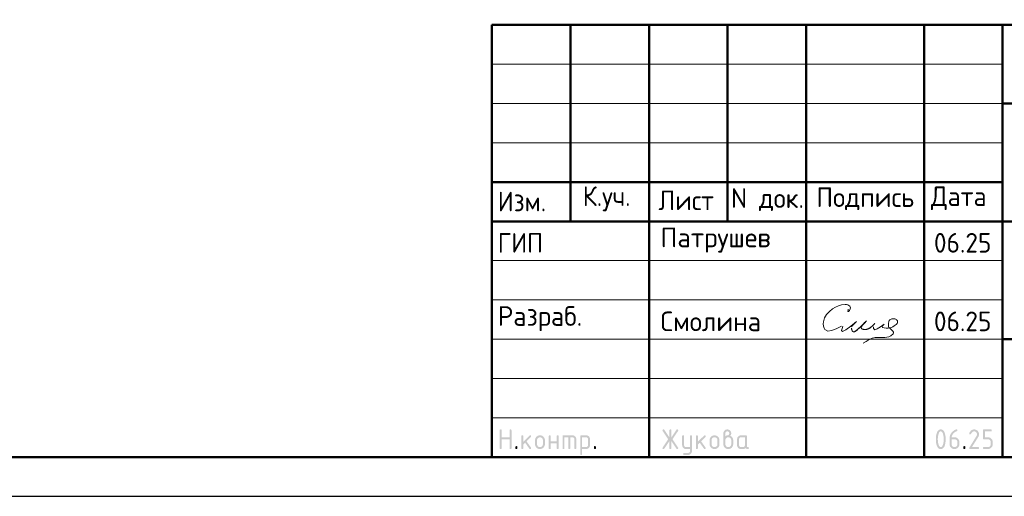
# Model space of a CAD drawing. Header units: millimetres. Extents: x 0 to 50400, y -244 to 35640.
# Tile 7 of 14: x 20387 to 35426, y 0 to 7280. Entities that reach past the tile are written whole.
import ezdxf

# ---------------------------------------------------------------- set-up
doc = ezdxf.new("R2010")
doc.units = ezdxf.units.MM
doc.layers.add('Standard', color=7, linetype='Continuous', lineweight=25)
doc.styles.add('ISOCPEUR', font='txt')

msp = doc.modelspace()

# ---------------------------------------------------------------- hatches: boundary and pattern name
at = {"layer": 'Standard', "linetype": 'Continuous', "lineweight": 25, "transparency": 33554687}
for points in [[(27719, 737), (27719, 1007), (27719, 1008), (27719, 1010), (27719, 1012), (27720, 1013), (27720, 1015), (27721, 1016), (27722, 1017), (27723, 1018), (27724, 1019), (27725, 1019), (27726, 1020), (27727, 1021), (27729, 1021), (27730, 1021), (27732, 1022), (27734, 1022), (27736, 1022), (27737, 1021), (27739, 1021), (27741, 1021), (27742, 1020), (27743, 1019), (27744, 1019), (27745, 1018), (27746, 1017), (27747, 1016), (27748, 1015), (27748, 1013), (27748, 1012), (27749, 1010), (27749, 1008), (27749, 1007), (27749, 902), (27869, 902), (27869, 1007), (27869, 1008), (27869, 1010), (27869, 1012), (27870, 1013), (27870, 1015), (27871, 1016), (27871, 1017), (27872, 1018), (27873, 1019), (27874, 1019), (27876, 1020), (27877, 1021), (27878, 1021), (27880, 1021), (27882, 1022), (27884, 1022), (27886, 1022), (27887, 1021), (27889, 1021), (27890, 1021), (27892, 1020), (27893, 1019), (27894, 1019), (27895, 1018), (27896, 1017), (27897, 1016), (27897, 1015), (27898, 1013), (27898, 1012), (27898, 1010), (27899, 1008), (27899, 1007), (27899, 737), (27899, 735), (27898, 733), (27898, 731), (27898, 730), (27897, 729), (27897, 727), (27896, 726), (27895, 725), (27894, 724), (27893, 724), (27892, 723), (27890, 722), (27889, 722), (27887, 722), (27886, 722), (27884, 722), (27882, 722), (27880, 722), (27878, 722), (27877, 722), (27876, 723), (27874, 724), (27873, 724), (27872, 725), (27871, 726), (27871, 727), (27870, 729), (27870, 730), (27869, 731), (27869, 733), (27869, 735), (27869, 737), (27869, 872), (27749, 872), (27749, 737), (27749, 735), (27749, 733), (27748, 731), (27748, 730), (27748, 729), (27747, 727), (27746, 726), (27745, 725), (27744, 724), (27743, 724), (27742, 723), (27741, 722), (27739, 722), (27737, 722), (27736, 722), (27734, 722), (27732, 722), (27730, 722), (27729, 722), (27727, 722), (27726, 723), (27725, 724), (27724, 724), (27723, 725), (27722, 726), (27721, 727), (27720, 729), (27720, 730), (27719, 731), (27719, 733), (27719, 735)], [(28079, 833), (28173, 927), (28174, 928), (28175, 929), (28177, 930), (28178, 930), (28179, 931), (28181, 931), (28182, 931), (28184, 931), (28186, 931), (28187, 931), (28189, 931), (28190, 930), (28192, 930), (28193, 929), (28194, 929), (28195, 928), (28196, 927), (28197, 926), (28197, 924), (28198, 923), (28198, 922), (28198, 920), (28199, 918), (28199, 916), (28199, 915), (28198, 914), (28198, 912), (28198, 911), (28197, 910), (28196, 908), (28195, 907), (28194, 906), (28128, 840), (28196, 745), (28197, 743), (28198, 741), (28199, 739), (28199, 736), (28199, 734), (28198, 733), (28198, 731), (28198, 730), (28197, 728), (28197, 727), (28196, 726), (28195, 725), (28194, 724), (28193, 724), (28192, 723), (28190, 722), (28189, 722), (28187, 722), (28186, 722), (28184, 722), (28182, 722), (28180, 722), (28178, 722), (28177, 723), (28175, 724), (28174, 725), (28172, 726), (28171, 728), (28107, 819), (28079, 791), (28079, 737), (28079, 735), (28078, 733), (28078, 731), (28078, 730), (28077, 729), (28077, 727), (28076, 726), (28075, 725), (28074, 724), (28073, 724), (28072, 723), (28070, 722), (28069, 722), (28067, 722), (28066, 722), (28064, 722), (28062, 722), (28060, 722), (28059, 722), (28057, 722), (28056, 723), (28055, 724), (28053, 724), (28052, 725), (28051, 726), (28051, 727), (28050, 729), (28050, 730), (28049, 731), (28049, 733), (28049, 735), (28049, 737), (28049, 916), (28049, 918), (28049, 920), (28049, 922), (28050, 923), (28050, 924), (28051, 926), (28051, 927), (28052, 928), (28053, 929), (28055, 929), (28056, 930), (28057, 930), (28059, 931), (28060, 931), (28062, 931), (28064, 931), (28066, 931), (28067, 931), (28069, 931), (28070, 930), (28072, 930), (28073, 929), (28074, 929), (28075, 928), (28076, 927), (28077, 926), (28077, 924), (28078, 923), (28078, 922), (28078, 920), (28079, 918), (28079, 916)], [(28498, 811), (28498, 737), (28498, 735), (28498, 733), (28498, 731), (28497, 730), (28497, 729), (28496, 727), (28496, 726), (28495, 725), (28494, 724), (28493, 724), (28491, 723), (28490, 722), (28489, 722), (28487, 722), (28485, 722), (28483, 722), (28481, 722), (28480, 722), (28478, 722), (28477, 722), (28475, 723), (28474, 724), (28473, 724), (28472, 725), (28471, 726), (28470, 727), (28470, 729), (28469, 730), (28469, 731), (28469, 733), (28468, 735), (28468, 737), (28468, 916), (28468, 918), (28469, 920), (28469, 922), (28469, 923), (28470, 924), (28470, 926), (28471, 927), (28472, 928), (28473, 929), (28474, 929), (28475, 930), (28477, 930), (28478, 931), (28480, 931), (28481, 931), (28483, 931), (28485, 931), (28487, 931), (28489, 931), (28490, 930), (28491, 930), (28493, 929), (28494, 929), (28495, 928), (28496, 927), (28496, 926), (28497, 924), (28497, 923), (28498, 922), (28498, 920), (28498, 918), (28498, 916), (28498, 841), (28588, 841), (28588, 916), (28588, 918), (28588, 920), (28588, 922), (28589, 923), (28589, 924), (28590, 926), (28591, 927), (28592, 928), (28593, 929), (28594, 929), (28595, 930), (28596, 930), (28598, 931), (28600, 931), (28601, 931), (28603, 931), (28605, 931), (28607, 931), (28608, 931), (28610, 930), (28611, 930), (28612, 929), (28613, 929), (28614, 928), (28615, 927), (28616, 926), (28617, 924), (28617, 923), (28618, 922), (28618, 920), (28618, 918), (28618, 916), (28618, 737), (28618, 735), (28618, 733), (28618, 731), (28617, 730), (28617, 729), (28616, 727), (28615, 726), (28614, 725), (28613, 724), (28612, 724), (28611, 723), (28610, 722), (28608, 722), (28607, 722), (28605, 722), (28603, 722), (28601, 722), (28600, 722), (28598, 722), (28596, 722), (28595, 723), (28594, 724), (28593, 724), (28592, 725), (28591, 726), (28590, 727), (28589, 729), (28589, 730), (28588, 731), (28588, 733), (28588, 735), (28588, 737), (28588, 811)], [(28693, 931), (28828, 931), (28831, 931), (28834, 931), (28837, 931), (28840, 930), (28843, 930), (28846, 929), (28849, 928), (28851, 927), (28854, 926), (28856, 925), (28859, 923), (28861, 922), (28864, 920), (28866, 918), (28868, 916), (28871, 914), (28873, 912), (28875, 909), (28877, 907), (28878, 905), (28880, 902), (28881, 900), (28883, 897), (28884, 895), (28885, 892), (28886, 889), (28886, 886), (28887, 883), (28887, 881), (28888, 878), (28888, 875), (28888, 871), (28888, 737), (28888, 735), (28888, 733), (28888, 731), (28887, 730), (28887, 729), (28886, 727), (28885, 726), (28884, 725), (28883, 724), (28882, 724), (28881, 723), (28880, 722), (28878, 722), (28877, 722), (28875, 722), (28873, 722), (28871, 722), (28869, 722), (28868, 722), (28866, 722), (28865, 723), (28864, 724), (28863, 724), (28862, 725), (28861, 726), (28860, 727), (28859, 729), (28859, 730), (28858, 731), (28858, 733), (28858, 735), (28858, 737), (28858, 871), (28858, 875), (28857, 877), (28857, 880), (28856, 883), (28855, 886), (28853, 888), (28851, 891), (28849, 893), (28847, 895), (28845, 896), (28842, 898), (28840, 899), (28837, 900), (28834, 901), (28831, 901), (28828, 901), (28798, 901), (28798, 737), (28798, 735), (28798, 733), (28798, 731), (28797, 730), (28797, 729), (28796, 727), (28795, 726), (28794, 725), (28793, 724), (28792, 724), (28791, 723), (28790, 722), (28788, 722), (28787, 722), (28785, 722), (28783, 722), (28781, 722), (28780, 722), (28778, 722), (28777, 722), (28775, 723), (28774, 724), (28773, 724), (28772, 725), (28771, 726), (28770, 727), (28769, 729), (28769, 730), (28769, 731), (28768, 733), (28768, 735), (28768, 737), (28768, 901), (28708, 901), (28708, 737), (28708, 735), (28708, 733), (28708, 731), (28707, 730), (28707, 729), (28706, 727), (28705, 726), (28704, 725), (28704, 724), (28702, 724), (28701, 723), (28700, 722), (28698, 722), (28697, 722), (28695, 722), (28693, 722), (28691, 722), (28690, 722), (28688, 722), (28687, 722), (28685, 723), (28684, 724), (28683, 724), (28682, 725), (28681, 726), (28680, 727), (28680, 729), (28679, 730), (28679, 731), (28678, 733), (28678, 735), (28678, 737), (28678, 916), (28678, 918), (28678, 920), (28679, 922), (28679, 923), (28680, 924), (28680, 926), (28681, 927), (28682, 928), (28683, 929), (28684, 929), (28685, 930), (28687, 930), (28688, 931), (28690, 931), (28691, 931)], [(30310, 844), (30233, 728), (30232, 726), (30230, 725), (30229, 724), (30227, 723), (30226, 722), (30224, 722), (30222, 722), (30220, 722), (30218, 722), (30217, 722), (30215, 722), (30214, 723), (30212, 723), (30211, 724), (30210, 724), (30209, 725), (30208, 726), (30207, 728), (30207, 729), (30206, 730), (30206, 732), (30206, 734), (30205, 735), (30205, 737), (30205, 739), (30206, 741), (30207, 743), (30208, 745), (30292, 871), (30208, 998), (30207, 1000), (30206, 1002), (30205, 1004), (30205, 1006), (30205, 1008), (30206, 1010), (30206, 1011), (30206, 1013), (30207, 1014), (30207, 1015), (30208, 1017), (30209, 1018), (30210, 1019), (30211, 1019), (30212, 1020), (30214, 1021), (30215, 1021), (30217, 1021), (30218, 1022), (30220, 1022), (30222, 1022), (30224, 1021), (30226, 1021), (30227, 1020), (30229, 1019), (30230, 1018), (30232, 1016), (30233, 1015), (30310, 899), (30310, 1007), (30310, 1008), (30310, 1010), (30311, 1012), (30311, 1013), (30312, 1015), (30312, 1016), (30313, 1017), (30314, 1018), (30315, 1019), (30316, 1019), (30317, 1020), (30319, 1021), (30320, 1021), (30322, 1021), (30323, 1022), (30325, 1022), (30327, 1022), (30329, 1021), (30330, 1021), (30332, 1021), (30333, 1020), (30334, 1019), (30336, 1019), (30337, 1018), (30337, 1017), (30338, 1016), (30339, 1015), (30339, 1013), (30340, 1012), (30340, 1010), (30340, 1008), (30340, 1007), (30340, 899), (30418, 1015), (30419, 1016), (30420, 1018), (30422, 1019), (30423, 1020), (30425, 1021), (30427, 1021), (30428, 1022), (30430, 1022), (30432, 1022), (30433, 1021), (30435, 1021), (30436, 1020), (30437, 1020), (30439, 1019), (30440, 1018), (30441, 1017), (30442, 1016), (30443, 1015), (30444, 1013), (30444, 1012), (30445, 1011), (30445, 1009), (30445, 1008), (30445, 1006), (30445, 1004), (30445, 1002), (30444, 1000), (30443, 998), (30358, 871), (30443, 745), (30444, 743), (30445, 741), (30445, 739), (30445, 737), (30445, 735), (30445, 734), (30445, 732), (30444, 731), (30444, 730), (30443, 728), (30442, 727), (30441, 726), (30440, 725), (30439, 724), (30438, 723), (30436, 723), (30435, 722), (30434, 722), (30432, 722), (30431, 722), (30429, 722), (30427, 722), (30425, 722), (30423, 723), (30422, 724), (30420, 725), (30419, 726), (30418, 728), (30340, 844), (30340, 737), (30340, 735), (30340, 733), (30340, 731), (30339, 730), (30339, 729), (30338, 727), (30337, 726), (30337, 725), (30336, 724), (30334, 724), (30333, 723), (30332, 722), (30330, 722), (30329, 722), (30327, 722), (30325, 722), (30323, 722), (30322, 722), (30320, 722), (30319, 722), (30317, 723), (30316, 724), (30315, 724), (30314, 725), (30313, 726), (30312, 727), (30312, 729), (30311, 730), (30311, 731), (30310, 733), (30310, 735), (30310, 737)], [(30625, 691), (30625, 722), (30565, 722), (30562, 722), (30559, 722), (30556, 722), (30553, 723), (30550, 723), (30547, 724), (30545, 725), (30542, 726), (30539, 727), (30537, 728), (30534, 730), (30532, 731), (30529, 733), (30527, 735), (30525, 737), (30523, 739), (30521, 741), (30519, 744), (30517, 746), (30515, 748), (30513, 751), (30512, 753), (30511, 756), (30510, 758), (30509, 761), (30508, 764), (30507, 767), (30506, 769), (30506, 772), (30506, 775), (30505, 778), (30505, 781), (30505, 916), (30505, 918), (30506, 920), (30506, 922), (30506, 923), (30507, 924), (30507, 926), (30508, 927), (30509, 928), (30510, 929), (30511, 929), (30512, 930), (30514, 930), (30515, 931), (30517, 931), (30518, 931), (30520, 931), (30522, 931), (30524, 931), (30526, 931), (30527, 930), (30528, 930), (30530, 929), (30531, 929), (30532, 928), (30533, 927), (30533, 926), (30534, 924), (30534, 923), (30535, 922), (30535, 920), (30535, 918), (30535, 916), (30535, 782), (30535, 779), (30536, 776), (30536, 773), (30538, 770), (30539, 768), (30540, 765), (30542, 763), (30544, 760), (30546, 758), (30549, 757), (30551, 755), (30554, 754), (30557, 753), (30559, 752), (30562, 752), (30565, 752), (30625, 752), (30625, 916), (30625, 918), (30625, 920), (30625, 922), (30626, 923), (30626, 924), (30627, 926), (30628, 927), (30629, 928), (30630, 929), (30631, 929), (30632, 930), (30633, 930), (30635, 931), (30636, 931), (30638, 931), (30640, 931), (30642, 931), (30644, 931), (30645, 931), (30647, 930), (30648, 930), (30649, 929), (30650, 929), (30651, 928), (30652, 927), (30653, 926), (30654, 924), (30654, 923), (30655, 922), (30655, 920), (30655, 918), (30655, 916), (30655, 692), (30655, 688), (30655, 685), (30655, 682), (30654, 680), (30653, 677), (30653, 674), (30652, 671), (30651, 669), (30650, 666), (30648, 663), (30647, 661), (30645, 658), (30644, 656), (30642, 654), (30640, 651), (30638, 649), (30636, 647), (30634, 645), (30631, 643), (30629, 641), (30627, 640), (30624, 638), (30621, 637), (30619, 636), (30616, 635), (30613, 634), (30611, 633), (30608, 633), (30605, 632), (30602, 632), (30599, 632), (30596, 632), (30535, 632), (30534, 632), (30532, 632), (30530, 632), (30529, 633), (30527, 633), (30526, 634), (30525, 634), (30524, 635), (30523, 636), (30522, 638), (30522, 639), (30521, 640), (30521, 642), (30521, 643), (30520, 645), (30520, 647), (30520, 648), (30521, 650), (30521, 651), (30522, 652), (30522, 654), (30523, 655), (30524, 656), (30525, 657), (30526, 658), (30527, 659), (30529, 660), (30530, 661), (30531, 661), (30533, 661), (30534, 662), (30535, 662), (30595, 662), (30598, 662), (30601, 662), (30604, 663), (30607, 664), (30609, 665), (30612, 666), (30614, 668), (30616, 670), (30619, 672), (30620, 675), (30622, 677), (30623, 680), (30624, 682), (30624, 685), (30625, 688)], [(30745, 833), (30840, 927), (30841, 928), (30842, 929), (30843, 930), (30844, 930), (30846, 931), (30847, 931), (30849, 931), (30850, 931), (30852, 931), (30854, 931), (30855, 931), (30857, 930), (30858, 930), (30859, 929), (30860, 929), (30861, 928), (30862, 927), (30863, 926), (30864, 924), (30864, 923), (30865, 922), (30865, 920), (30865, 918), (30865, 916), (30865, 915), (30865, 914), (30865, 912), (30864, 911), (30863, 910), (30863, 908), (30862, 907), (30861, 906), (30795, 840), (30862, 745), (30864, 743), (30864, 741), (30865, 739), (30865, 736), (30865, 734), (30865, 733), (30865, 731), (30864, 730), (30864, 728), (30863, 727), (30862, 726), (30861, 725), (30860, 724), (30859, 724), (30858, 723), (30857, 722), (30855, 722), (30854, 722), (30852, 722), (30850, 722), (30848, 722), (30846, 722), (30845, 722), (30843, 723), (30842, 724), (30840, 725), (30839, 726), (30838, 728), (30773, 819), (30745, 791), (30745, 737), (30745, 735), (30745, 733), (30745, 731), (30744, 730), (30744, 729), (30743, 727), (30742, 726), (30741, 725), (30741, 724), (30739, 724), (30738, 723), (30737, 722), (30735, 722), (30734, 722), (30732, 722), (30730, 722), (30728, 722), (30727, 722), (30725, 722), (30724, 722), (30722, 723), (30721, 724), (30720, 724), (30719, 725), (30718, 726), (30717, 727), (30717, 729), (30716, 730), (30716, 731), (30715, 733), (30715, 735), (30715, 737), (30715, 916), (30715, 918), (30715, 920), (30716, 922), (30716, 923), (30717, 924), (30717, 926), (30718, 927), (30719, 928), (30720, 929), (30721, 929), (30722, 930), (30724, 930), (30725, 931), (30727, 931), (30728, 931), (30730, 931), (30732, 931), (30734, 931), (30735, 931), (30737, 930), (30738, 930), (30739, 929), (30741, 929), (30741, 928), (30742, 927), (30743, 926), (30744, 924), (30744, 923), (30745, 922), (30745, 920), (30745, 918), (30745, 916)], [(34965, 1022), (34968, 1022), (34972, 1021), (34976, 1021), (34980, 1020), (34983, 1019), (34987, 1018), (34990, 1017), (34993, 1016), (34997, 1015), (35000, 1013), (35003, 1011), (35006, 1009), (35009, 1007), (35012, 1005), (35015, 1002), (35018, 1000), (35020, 997), (35023, 994), (35025, 991), (35027, 988), (35029, 985), (35031, 982), (35033, 979), (35034, 975), (35035, 972), (35036, 969), (35038, 965), (35038, 962), (35039, 958), (35039, 954), (35040, 950), (35040, 947), (35040, 941), (35039, 936), (35038, 930), (35036, 925), (35034, 920), (35032, 914), (35029, 909), (35026, 903), (34931, 752), (35025, 752), (35026, 752), (35028, 751), (35030, 751), (35031, 751), (35033, 750), (35034, 749), (35035, 749), (35036, 748), (35037, 747), (35037, 746), (35038, 745), (35039, 743), (35039, 742), (35039, 740), (35040, 738), (35040, 737), (35040, 735), (35039, 733), (35039, 731), (35039, 730), (35038, 729), (35037, 727), (35037, 726), (35036, 725), (35035, 724), (35034, 724), (35033, 723), (35031, 722), (35030, 722), (35028, 722), (35026, 722), (35025, 722), (34905, 722), (34903, 722), (34901, 722), (34899, 722), (34898, 722), (34897, 723), (34895, 724), (34894, 724), (34893, 725), (34892, 726), (34892, 727), (34891, 729), (34891, 730), (34890, 731), (34890, 733), (34890, 735), (34890, 737), (34890, 739), (34890, 741), (34891, 743), (34892, 745), (35002, 922), (35004, 925), (35005, 928), (35007, 931), (35008, 934), (35009, 937), (35009, 940), (35010, 943), (35010, 946), (35010, 951), (35009, 955), (35008, 960), (35006, 964), (35005, 968), (35002, 971), (35000, 975), (34996, 978), (34993, 982), (34989, 984), (34986, 987), (34982, 988), (34978, 990), (34974, 991), (34969, 991), (34965, 991), (34961, 991), (34958, 991), (34955, 990), (34952, 989), (34949, 988), (34946, 986), (34943, 984), (34940, 982), (34937, 980), (34934, 977), (34931, 974), (34929, 970), (34926, 967), (34923, 963), (34920, 958), (34918, 954), (34917, 952), (34915, 951), (34914, 949), (34912, 948), (34911, 947), (34909, 947), (34907, 947), (34905, 947), (34903, 947), (34901, 947), (34899, 947), (34898, 947), (34897, 948), (34895, 949), (34894, 949), (34893, 950), (34892, 951), (34892, 952), (34891, 954), (34891, 955), (34890, 956), (34890, 958), (34890, 960), (34890, 962), (34890, 963), (34890, 965), (34890, 966), (34891, 968), (34894, 974), (34898, 980), (34902, 986), (34906, 991), (34910, 996), (34914, 1000), (34919, 1005), (34923, 1008), (34928, 1011), (34933, 1014), (34938, 1016), (34943, 1018), (34948, 1020), (34953, 1021), (34959, 1022)], [(35100, 887), (35100, 1007), (35100, 1008), (35100, 1010), (35100, 1012), (35100, 1013), (35101, 1015), (35102, 1016), (35102, 1017), (35103, 1018), (35104, 1019), (35105, 1019), (35107, 1020), (35108, 1021), (35109, 1021), (35111, 1021), (35113, 1022), (35114, 1022), (35219, 1022), (35221, 1022), (35223, 1021), (35224, 1021), (35226, 1021), (35227, 1020), (35228, 1019), (35229, 1019), (35230, 1018), (35231, 1017), (35232, 1016), (35233, 1014), (35233, 1013), (35234, 1012), (35234, 1010), (35234, 1008), (35234, 1007), (35234, 1005), (35234, 1003), (35234, 1001), (35233, 1000), (35233, 999), (35232, 997), (35231, 996), (35230, 995), (35229, 994), (35228, 994), (35227, 993), (35226, 992), (35224, 992), (35223, 992), (35221, 991), (35219, 991), (35130, 991), (35130, 902), (35174, 902), (35178, 902), (35182, 901), (35186, 901), (35189, 900), (35193, 900), (35196, 899), (35200, 897), (35203, 896), (35207, 895), (35210, 893), (35213, 891), (35216, 889), (35219, 887), (35222, 885), (35225, 882), (35227, 880), (35230, 877), (35232, 874), (35235, 871), (35237, 868), (35239, 865), (35241, 862), (35242, 859), (35244, 855), (35245, 852), (35246, 849), (35247, 845), (35248, 841), (35249, 838), (35249, 834), (35249, 830), (35249, 827), (35249, 797), (35249, 793), (35249, 789), (35249, 785), (35248, 782), (35247, 778), (35246, 775), (35245, 771), (35244, 768), (35242, 764), (35241, 761), (35239, 758), (35237, 755), (35235, 752), (35232, 749), (35230, 746), (35227, 743), (35224, 741), (35222, 738), (35219, 736), (35216, 734), (35213, 732), (35209, 730), (35206, 728), (35203, 727), (35200, 726), (35196, 725), (35193, 724), (35189, 723), (35186, 722), (35182, 722), (35178, 722), (35174, 722), (35114, 722), (35113, 722), (35111, 722), (35109, 722), (35108, 722), (35107, 723), (35105, 724), (35104, 724), (35103, 725), (35102, 726), (35102, 727), (35101, 729), (35100, 730), (35100, 731), (35100, 733), (35100, 735), (35100, 737), (35100, 738), (35100, 740), (35100, 742), (35100, 743), (35101, 745), (35102, 746), (35102, 747), (35103, 748), (35104, 749), (35105, 749), (35107, 750), (35108, 751), (35109, 751), (35111, 751), (35113, 752), (35114, 752), (35174, 752), (35179, 752), (35183, 752), (35188, 753), (35192, 755), (35196, 756), (35199, 759), (35203, 761), (35206, 765), (35209, 768), (35212, 772), (35214, 775), (35216, 779), (35218, 783), (35218, 788), (35219, 792), (35219, 797), (35219, 827), (35219, 831), (35218, 836), (35218, 840), (35216, 844), (35214, 848), (35212, 851), (35209, 855), (35206, 858), (35203, 862), (35199, 864), (35195, 867), (35192, 868), (35188, 870), (35183, 871), (35179, 872), (35174, 872), (35114, 872), (35113, 872), (35111, 872), (35109, 872), (35108, 872), (35107, 873), (35105, 874), (35104, 874), (35103, 875), (35102, 876), (35102, 877), (35101, 879), (35100, 880), (35100, 881), (35100, 883), (35100, 885)], [(27959, 752), (27959, 753), (27959, 755), (27959, 757), (27960, 758), (27960, 760), (27961, 761), (27962, 762), (27963, 763), (27963, 764), (27965, 765), (27966, 765), (27967, 766), (27969, 766), (27970, 766), (27972, 767), (27974, 767), (27976, 767), (27977, 766), (27979, 766), (27980, 766), (27982, 765), (27983, 765), (27984, 764), (27985, 763), (27986, 762), (27987, 761), (27987, 760), (27988, 758), (27988, 757), (27989, 755), (27989, 753), (27989, 752), (27989, 737), (27989, 735), (27989, 733), (27988, 731), (27988, 730), (27987, 729), (27987, 727), (27986, 726), (27985, 725), (27984, 724), (27983, 724), (27982, 723), (27980, 722), (27979, 722), (27977, 722), (27976, 722), (27974, 722), (27972, 722), (27970, 722), (27969, 722), (27967, 722), (27966, 723), (27965, 724), (27963, 724), (27963, 725), (27962, 726), (27961, 727), (27960, 729), (27960, 730), (27959, 731), (27959, 733), (27959, 735), (27959, 737)], [(29158, 752), (29158, 753), (29158, 755), (29158, 757), (29159, 758), (29159, 760), (29160, 761), (29161, 762), (29162, 763), (29163, 764), (29164, 765), (29165, 765), (29166, 766), (29168, 766), (29169, 766), (29171, 767), (29173, 767), (29175, 767), (29177, 766), (29178, 766), (29180, 766), (29181, 765), (29182, 765), (29183, 764), (29184, 763), (29185, 762), (29186, 761), (29187, 760), (29187, 758), (29188, 757), (29188, 755), (29188, 753), (29188, 752), (29188, 737), (29188, 735), (29188, 733), (29188, 731), (29187, 730), (29187, 729), (29186, 727), (29185, 726), (29184, 725), (29183, 724), (29182, 724), (29181, 723), (29180, 722), (29178, 722), (29177, 722), (29175, 722), (29173, 722), (29171, 722), (29169, 722), (29168, 722), (29166, 722), (29165, 723), (29164, 724), (29163, 724), (29162, 725), (29161, 726), (29160, 727), (29159, 729), (29159, 730), (29158, 731), (29158, 733), (29158, 735), (29158, 737)], [(34800, 752), (34800, 753), (34800, 755), (34800, 757), (34801, 758), (34801, 760), (34802, 761), (34803, 762), (34804, 763), (34804, 764), (34806, 765), (34807, 765), (34808, 766), (34810, 766), (34811, 766), (34813, 767), (34815, 767), (34817, 767), (34818, 766), (34820, 766), (34821, 766), (34823, 765), (34824, 765), (34825, 764), (34826, 763), (34827, 762), (34828, 761), (34828, 760), (34829, 758), (34829, 757), (34830, 755), (34830, 753), (34830, 752), (34830, 737), (34830, 735), (34830, 733), (34829, 731), (34829, 730), (34828, 729), (34828, 727), (34827, 726), (34826, 725), (34825, 724), (34824, 724), (34823, 723), (34821, 722), (34820, 722), (34818, 722), (34817, 722), (34815, 722), (34813, 722), (34811, 722), (34810, 722), (34808, 722), (34807, 723), (34806, 724), (34804, 724), (34804, 725), (34803, 726), (34802, 727), (34801, 729), (34801, 730), (34800, 731), (34800, 733), (34800, 735), (34800, 737)]]:
    msp.add_hatch(color=7, dxfattribs=at).paths.add_polyline_path(points, flags=16)
h = msp.add_hatch(color=7, dxfattribs=at)
h.paths.add_polyline_path([(28259, 796), (28259, 856), (28259, 860), (28259, 864), (28259, 868), (28260, 871), (28261, 875), (28262, 878), (28263, 882), (28264, 885), (28265, 889), (28267, 892), (28269, 895), (28271, 898), (28273, 901), (28275, 904), (28278, 907), (28280, 909), (28283, 912), (28286, 915), (28289, 917), (28292, 919), (28295, 921), (28298, 923), (28301, 925), (28305, 926), (28308, 927), (28311, 928), (28315, 929), (28318, 930), (28322, 931), (28326, 931), (28329, 931), (28333, 931), (28337, 931), (28341, 931), (28345, 931), (28349, 930), (28352, 929), (28356, 928), (28359, 927), (28362, 926), (28366, 925), (28369, 923), (28372, 921), (28375, 919), (28378, 917), (28381, 915), (28384, 912), (28387, 910), (28389, 907), (28392, 904), (28394, 901), (28396, 898), (28398, 895), (28400, 892), (28401, 889), (28403, 886), (28404, 882), (28405, 879), (28406, 875), (28407, 872), (28408, 868), (28408, 864), (28408, 860), (28408, 856), (28408, 796), (28408, 793), (28408, 789), (28408, 785), (28407, 781), (28406, 778), (28405, 774), (28404, 771), (28403, 768), (28401, 764), (28400, 761), (28398, 758), (28396, 755), (28394, 752), (28391, 749), (28389, 746), (28386, 743), (28384, 741), (28381, 738), (28378, 736), (28375, 734), (28372, 732), (28369, 730), (28365, 728), (28362, 727), (28359, 726), (28355, 725), (28352, 724), (28348, 723), (28345, 722), (28341, 722), (28337, 722), (28333, 722), (28329, 722), (28326, 722), (28322, 722), (28318, 723), (28315, 724), (28311, 725), (28308, 726), (28305, 727), (28301, 728), (28298, 730), (28295, 732), (28292, 734), (28289, 736), (28286, 738), (28283, 741), (28280, 743), (28278, 746), (28275, 749), (28273, 752), (28271, 755), (28269, 758), (28267, 761), (28265, 764), (28264, 768), (28263, 771), (28262, 774), (28261, 778), (28260, 781), (28259, 785), (28259, 789), (28259, 793)], flags=16)
h.paths.add_polyline_path([(28378, 797), (28378, 857), (28378, 861), (28377, 866), (28377, 870), (28375, 874), (28373, 878), (28371, 881), (28368, 885), (28365, 888), (28362, 892), (28358, 894), (28355, 897), (28351, 898), (28347, 900), (28342, 901), (28338, 902), (28333, 902), (28329, 902), (28324, 901), (28320, 900), (28316, 898), (28312, 897), (28309, 894), (28305, 892), (28302, 888), (28298, 885), (28296, 881), (28293, 878), (28292, 874), (28290, 870), (28289, 866), (28289, 861), (28289, 857), (28289, 797), (28289, 792), (28289, 788), (28290, 783), (28292, 779), (28293, 775), (28296, 772), (28298, 768), (28302, 765), (28305, 761), (28308, 759), (28312, 756), (28316, 755), (28320, 753), (28324, 752), (28329, 752), (28333, 752), (28338, 752), (28342, 752), (28347, 753), (28351, 755), (28355, 757), (28358, 759), (28362, 761), (28365, 765), (28368, 768), (28371, 772), (28373, 775), (28375, 779), (28377, 783), (28377, 788), (28378, 792)])
h = msp.add_hatch(color=7, dxfattribs=at)
h.paths.add_polyline_path([(28948, 916), (28948, 918), (28948, 920), (28949, 922), (28949, 923), (28950, 924), (28950, 926), (28951, 927), (28952, 928), (28953, 929), (28954, 929), (28955, 930), (28957, 930), (28958, 931), (28960, 931), (28961, 931), (28963, 931), (29038, 931), (29041, 931), (29044, 931), (29047, 931), (29050, 930), (29053, 930), (29056, 929), (29059, 928), (29061, 927), (29064, 926), (29066, 925), (29069, 923), (29071, 922), (29074, 920), (29076, 918), (29078, 916), (29080, 914), (29083, 912), (29085, 910), (29086, 907), (29088, 905), (29090, 902), (29091, 900), (29092, 897), (29094, 895), (29095, 892), (29095, 889), (29096, 886), (29097, 884), (29097, 881), (29098, 878), (29098, 875), (29098, 871), (29098, 781), (29098, 778), (29098, 775), (29097, 772), (29097, 769), (29096, 767), (29095, 764), (29095, 761), (29094, 758), (29092, 756), (29091, 753), (29090, 751), (29088, 748), (29086, 746), (29085, 744), (29083, 741), (29081, 739), (29078, 737), (29076, 735), (29074, 733), (29071, 731), (29069, 730), (29066, 728), (29064, 727), (29061, 726), (29059, 725), (29056, 724), (29053, 723), (29050, 723), (29047, 722), (29044, 722), (29041, 722), (29038, 722), (28978, 722), (28978, 647), (28978, 645), (28978, 643), (28978, 641), (28977, 640), (28977, 639), (28976, 638), (28975, 636), (28974, 635), (28973, 634), (28972, 634), (28971, 633), (28970, 633), (28968, 632), (28967, 632), (28965, 632), (28963, 632), (28961, 632), (28960, 632), (28958, 632), (28957, 633), (28955, 633), (28954, 634), (28953, 634), (28952, 635), (28951, 636), (28950, 638), (28950, 639), (28949, 640), (28949, 641), (28948, 643), (28948, 645), (28948, 647)], flags=16)
h.paths.add_polyline_path([(28978, 901), (28978, 752), (29038, 752), (29041, 752), (29044, 752), (29047, 753), (29049, 754), (29052, 755), (29054, 757), (29057, 758), (29059, 760), (29061, 763), (29063, 765), (29065, 767), (29066, 770), (29067, 773), (29067, 776), (29068, 778), (29068, 782), (29068, 871), (29068, 875), (29067, 877), (29067, 880), (29066, 883), (29065, 886), (29063, 888), (29061, 891), (29059, 893), (29057, 895), (29055, 896), (29052, 898), (29050, 899), (29047, 900), (29044, 901), (29041, 901), (29038, 901)])
h = msp.add_hatch(color=7, dxfattribs=at)
h.paths.add_polyline_path([(30925, 796), (30925, 856), (30925, 860), (30925, 864), (30926, 868), (30926, 871), (30927, 875), (30928, 878), (30929, 882), (30930, 885), (30932, 889), (30934, 892), (30935, 895), (30937, 898), (30939, 901), (30942, 904), (30944, 907), (30947, 909), (30950, 912), (30952, 915), (30955, 917), (30958, 919), (30961, 921), (30965, 923), (30968, 925), (30971, 926), (30974, 927), (30978, 928), (30981, 929), (30985, 930), (30988, 931), (30992, 931), (30996, 931), (31000, 931), (31004, 931), (31008, 931), (31011, 931), (31015, 930), (31019, 929), (31022, 928), (31026, 927), (31029, 926), (31032, 925), (31035, 923), (31039, 921), (31042, 919), (31045, 917), (31047, 915), (31050, 912), (31053, 910), (31056, 907), (31058, 904), (31060, 901), (31063, 898), (31065, 895), (31066, 892), (31068, 889), (31069, 886), (31071, 882), (31072, 879), (31073, 875), (31073, 872), (31074, 868), (31074, 864), (31075, 860), (31075, 856), (31075, 796), (31075, 793), (31074, 789), (31074, 785), (31073, 781), (31073, 778), (31072, 774), (31071, 771), (31069, 768), (31068, 764), (31066, 761), (31064, 758), (31062, 755), (31060, 752), (31058, 749), (31056, 746), (31053, 743), (31050, 741), (31047, 738), (31044, 736), (31041, 734), (31038, 732), (31035, 730), (31032, 728), (31029, 727), (31025, 726), (31022, 725), (31018, 724), (31015, 723), (31011, 722), (31007, 722), (31004, 722), (31000, 722), (30996, 722), (30992, 722), (30988, 722), (30985, 723), (30981, 724), (30978, 725), (30974, 726), (30971, 727), (30968, 728), (30965, 730), (30961, 732), (30958, 734), (30955, 736), (30952, 738), (30950, 741), (30947, 743), (30944, 746), (30942, 749), (30939, 752), (30937, 755), (30935, 758), (30934, 761), (30932, 764), (30930, 768), (30929, 771), (30928, 774), (30927, 778), (30926, 781), (30926, 785), (30925, 789), (30925, 793)], flags=16)
h.paths.add_polyline_path([(31045, 797), (31045, 857), (31045, 861), (31044, 866), (31043, 870), (31041, 874), (31040, 878), (31037, 881), (31035, 885), (31032, 888), (31028, 892), (31025, 894), (31021, 897), (31017, 898), (31013, 900), (31009, 901), (31004, 902), (31000, 902), (30995, 902), (30991, 901), (30987, 900), (30983, 898), (30979, 897), (30975, 894), (30971, 892), (30968, 888), (30965, 885), (30962, 881), (30960, 878), (30958, 874), (30957, 870), (30956, 866), (30955, 861), (30955, 857), (30955, 797), (30955, 792), (30956, 788), (30957, 783), (30958, 779), (30960, 775), (30962, 772), (30965, 768), (30968, 765), (30971, 761), (30975, 759), (30979, 756), (30983, 755), (30986, 753), (30991, 752), (30995, 752), (31000, 752), (31004, 752), (31009, 752), (31013, 753), (31017, 755), (31021, 757), (31025, 759), (31028, 761), (31032, 765), (31035, 768), (31037, 772), (31040, 775), (31041, 779), (31043, 783), (31044, 788), (31045, 792)])
h = msp.add_hatch(color=7, dxfattribs=at)
h.paths.add_polyline_path([(31165, 916), (31170, 920), (31174, 923), (31179, 926), (31183, 928), (31188, 930), (31192, 931), (31196, 931), (31200, 931), (31202, 931), (31204, 932), (31207, 933), (31209, 934), (31211, 935), (31213, 937), (31215, 939), (31217, 942), (31219, 944), (31221, 947), (31222, 949), (31223, 952), (31224, 954), (31224, 957), (31225, 959), (31225, 961), (31225, 965), (31224, 968), (31224, 970), (31223, 973), (31222, 976), (31220, 978), (31218, 981), (31216, 983), (31214, 985), (31212, 987), (31209, 988), (31207, 989), (31204, 990), (31201, 991), (31198, 991), (31195, 991), (31192, 991), (31189, 991), (31186, 990), (31183, 989), (31181, 988), (31178, 987), (31176, 985), (31174, 983), (31171, 981), (31170, 978), (31168, 976), (31167, 973), (31166, 970), (31165, 967), (31165, 965), (31165, 961)])
h.paths.add_polyline_path([(31240, 925), (31245, 923), (31249, 920), (31254, 918), (31258, 914), (31262, 911), (31266, 907), (31269, 903), (31272, 898), (31275, 893), (31278, 888), (31280, 883), (31282, 878), (31283, 873), (31284, 868), (31285, 862), (31285, 857), (31285, 797), (31285, 793), (31284, 789), (31284, 785), (31283, 781), (31282, 778), (31281, 774), (31280, 771), (31279, 768), (31278, 764), (31276, 761), (31274, 758), (31272, 755), (31270, 752), (31268, 749), (31265, 746), (31263, 743), (31260, 741), (31257, 738), (31254, 736), (31251, 734), (31248, 732), (31245, 730), (31242, 728), (31238, 727), (31235, 726), (31232, 725), (31228, 724), (31225, 723), (31221, 722), (31217, 722), (31214, 722), (31210, 722), (31206, 722), (31202, 722), (31198, 722), (31195, 723), (31191, 724), (31188, 725), (31184, 726), (31181, 727), (31177, 728), (31174, 730), (31171, 732), (31168, 734), (31165, 736), (31162, 738), (31159, 741), (31157, 743), (31154, 746), (31151, 749), (31149, 752), (31147, 755), (31145, 758), (31143, 761), (31142, 764), (31140, 768), (31139, 771), (31138, 774), (31137, 778), (31136, 782), (31136, 785), (31135, 789), (31135, 793), (31135, 797), (31135, 962), (31135, 965), (31135, 968), (31135, 971), (31136, 974), (31136, 977), (31137, 979), (31138, 982), (31139, 985), (31140, 987), (31142, 990), (31143, 993), (31145, 995), (31146, 997), (31148, 1000), (31150, 1002), (31152, 1004), (31154, 1006), (31157, 1008), (31159, 1010), (31161, 1012), (31164, 1013), (31166, 1015), (31169, 1016), (31172, 1017), (31174, 1018), (31177, 1019), (31180, 1020), (31183, 1020), (31186, 1021), (31189, 1021), (31192, 1022), (31195, 1022), (31198, 1022), (31201, 1021), (31204, 1021), (31207, 1020), (31210, 1020), (31212, 1019), (31215, 1018), (31218, 1017), (31221, 1016), (31223, 1015), (31226, 1013), (31228, 1012), (31230, 1010), (31233, 1008), (31235, 1006), (31237, 1004), (31239, 1002), (31241, 1000), (31243, 997), (31245, 995), (31246, 992), (31248, 990), (31249, 987), (31250, 985), (31251, 982), (31252, 979), (31253, 976), (31253, 974), (31254, 971), (31254, 968), (31254, 965), (31254, 962), (31254, 956), (31254, 951), (31253, 946), (31251, 941), (31249, 937), (31246, 933), (31243, 929)], flags=16)
h.paths.add_polyline_path([(31254, 797), (31254, 857), (31254, 861), (31254, 866), (31253, 870), (31251, 874), (31250, 878), (31247, 881), (31245, 885), (31241, 888), (31238, 892), (31235, 894), (31231, 897), (31227, 898), (31223, 900), (31219, 901), (31214, 902), (31210, 902), (31205, 902), (31201, 901), (31196, 900), (31192, 898), (31188, 897), (31185, 894), (31181, 892), (31178, 888), (31175, 885), (31172, 881), (31170, 878), (31168, 874), (31167, 870), (31166, 866), (31165, 861), (31165, 857), (31165, 797), (31165, 792), (31166, 788), (31167, 783), (31168, 779), (31170, 775), (31172, 772), (31175, 768), (31178, 765), (31181, 761), (31185, 759), (31188, 756), (31192, 755), (31196, 753), (31201, 752), (31205, 752), (31210, 752), (31214, 752), (31219, 752), (31223, 753), (31227, 755), (31231, 757), (31235, 759), (31238, 761), (31241, 765), (31245, 768), (31247, 772), (31250, 775), (31251, 779), (31253, 783), (31254, 788), (31254, 792)])
h = msp.add_hatch(color=7, dxfattribs=at)
h.paths.add_polyline_path([(31464, 901), (31405, 901), (31401, 901), (31399, 901), (31396, 900), (31393, 899), (31390, 898), (31388, 896), (31386, 895), (31383, 893), (31381, 890), (31380, 888), (31378, 886), (31377, 883), (31376, 880), (31375, 877), (31375, 874), (31375, 871), (31375, 782), (31375, 778), (31375, 776), (31376, 773), (31377, 770), (31378, 768), (31380, 765), (31381, 763), (31384, 760), (31386, 758), (31388, 757), (31391, 755), (31393, 754), (31396, 753), (31399, 752), (31402, 752), (31405, 752), (31434, 752), (31438, 752), (31440, 752), (31443, 753), (31446, 754), (31449, 755), (31451, 757), (31453, 758), (31456, 760), (31458, 763), (31459, 765), (31461, 767), (31462, 770), (31463, 773), (31464, 776), (31464, 778), (31464, 782)])
h.paths.add_polyline_path([(31524, 737), (31524, 735), (31524, 733), (31524, 731), (31523, 730), (31523, 729), (31522, 727), (31522, 726), (31521, 725), (31520, 724), (31519, 724), (31517, 723), (31516, 722), (31515, 722), (31513, 722), (31511, 722), (31509, 722), (31504, 722), (31499, 723), (31495, 724), (31490, 726), (31486, 728), (31482, 730), (31478, 733), (31475, 737), (31471, 733), (31466, 730), (31462, 728), (31457, 726), (31452, 724), (31446, 723), (31441, 722), (31434, 722), (31405, 722), (31401, 722), (31398, 722), (31395, 722), (31392, 723), (31390, 723), (31387, 724), (31384, 725), (31381, 726), (31379, 727), (31376, 728), (31374, 730), (31371, 731), (31369, 733), (31366, 735), (31364, 737), (31362, 739), (31360, 741), (31358, 743), (31356, 746), (31354, 748), (31353, 751), (31351, 753), (31350, 756), (31349, 758), (31348, 761), (31347, 764), (31346, 766), (31346, 769), (31345, 772), (31345, 775), (31345, 778), (31345, 781), (31345, 871), (31345, 875), (31345, 878), (31345, 881), (31346, 884), (31346, 886), (31347, 889), (31348, 892), (31349, 895), (31350, 897), (31351, 900), (31353, 902), (31354, 905), (31356, 907), (31358, 910), (31360, 912), (31362, 914), (31364, 916), (31366, 918), (31369, 920), (31371, 922), (31374, 923), (31376, 925), (31379, 926), (31381, 927), (31384, 928), (31387, 929), (31390, 930), (31392, 930), (31395, 931), (31398, 931), (31401, 931), (31405, 931), (31479, 931), (31481, 931), (31483, 931), (31485, 931), (31486, 930), (31487, 930), (31489, 929), (31490, 929), (31491, 928), (31492, 927), (31492, 926), (31493, 924), (31493, 923), (31494, 922), (31494, 920), (31494, 918), (31494, 916), (31494, 767), (31494, 765), (31495, 763), (31495, 761), (31495, 760), (31496, 759), (31496, 757), (31497, 756), (31498, 755), (31499, 754), (31500, 754), (31501, 753), (31503, 752), (31504, 752), (31506, 752), (31508, 752), (31509, 752), (31511, 752), (31513, 751), (31515, 751), (31516, 751), (31517, 750), (31519, 749), (31520, 749), (31521, 748), (31522, 747), (31522, 746), (31523, 744), (31523, 743), (31524, 742), (31524, 740), (31524, 738)], flags=16)
h = msp.add_hatch(color=7, dxfattribs=at)
h.paths.add_polyline_path([(34500, 872), (34500, 881), (34499, 890), (34499, 899), (34498, 908), (34497, 916), (34495, 925), (34494, 934), (34492, 942), (34490, 948), (34489, 953), (34487, 959), (34485, 964), (34483, 968), (34481, 972), (34479, 976), (34477, 979), (34474, 982), (34472, 984), (34469, 987), (34467, 988), (34464, 990), (34461, 991), (34458, 991), (34455, 991), (34452, 991), (34449, 991), (34446, 990), (34443, 988), (34441, 987), (34438, 984), (34436, 982), (34433, 979), (34431, 976), (34429, 972), (34427, 968), (34425, 963), (34423, 959), (34422, 953), (34420, 948), (34418, 942), (34416, 933), (34415, 925), (34413, 916), (34412, 907), (34411, 898), (34411, 890), (34410, 881), (34410, 872), (34410, 862), (34411, 853), (34411, 844), (34412, 835), (34413, 827), (34415, 818), (34416, 810), (34418, 801), (34420, 795), (34421, 790), (34423, 784), (34425, 780), (34427, 775), (34429, 771), (34431, 767), (34433, 764), (34436, 761), (34438, 759), (34441, 756), (34443, 755), (34446, 753), (34449, 752), (34452, 752), (34455, 752), (34458, 752), (34461, 752), (34464, 753), (34467, 755), (34469, 756), (34472, 759), (34474, 761), (34477, 764), (34479, 767), (34481, 771), (34483, 775), (34485, 780), (34487, 784), (34489, 790), (34490, 795), (34492, 801), (34494, 810), (34495, 818), (34497, 827), (34498, 835), (34499, 844), (34499, 853), (34500, 862)])
h.paths.add_polyline_path([(34530, 872), (34530, 865), (34530, 858), (34529, 852), (34529, 846), (34529, 839), (34528, 833), (34527, 827), (34527, 822), (34526, 816), (34525, 810), (34524, 805), (34522, 799), (34521, 794), (34520, 789), (34518, 784), (34517, 779), (34514, 772), (34512, 765), (34509, 759), (34506, 754), (34502, 748), (34499, 744), (34495, 739), (34492, 736), (34488, 732), (34484, 730), (34479, 727), (34475, 725), (34470, 723), (34465, 722), (34460, 722), (34455, 722), (34450, 722), (34445, 722), (34440, 723), (34435, 725), (34431, 727), (34426, 730), (34422, 732), (34418, 736), (34414, 739), (34411, 744), (34408, 748), (34404, 754), (34401, 759), (34398, 765), (34396, 771), (34393, 779), (34392, 783), (34390, 789), (34389, 794), (34388, 799), (34386, 804), (34385, 810), (34384, 816), (34383, 821), (34383, 827), (34382, 833), (34381, 839), (34381, 846), (34381, 852), (34380, 858), (34380, 865), (34380, 872), (34380, 878), (34380, 885), (34381, 891), (34381, 898), (34381, 904), (34382, 910), (34383, 916), (34383, 922), (34384, 928), (34385, 933), (34386, 939), (34388, 944), (34389, 949), (34390, 954), (34392, 960), (34393, 964), (34396, 972), (34398, 978), (34401, 984), (34404, 989), (34408, 995), (34411, 999), (34414, 1004), (34418, 1007), (34422, 1011), (34426, 1014), (34431, 1016), (34435, 1018), (34440, 1020), (34445, 1021), (34450, 1022), (34455, 1022), (34460, 1022), (34465, 1021), (34470, 1020), (34475, 1018), (34479, 1016), (34484, 1013), (34488, 1011), (34492, 1007), (34495, 1004), (34499, 999), (34502, 995), (34506, 989), (34509, 984), (34512, 978), (34514, 971), (34517, 964), (34518, 959), (34520, 954), (34521, 949), (34522, 944), (34524, 938), (34525, 933), (34526, 927), (34527, 922), (34527, 916), (34528, 910), (34529, 904), (34529, 897), (34529, 891), (34530, 885), (34530, 878)], flags=16)
h = msp.add_hatch(color=7, dxfattribs=at)
h.paths.add_polyline_path([(34620, 872), (34620, 797), (34620, 792), (34621, 788), (34622, 783), (34623, 779), (34625, 775), (34627, 772), (34630, 768), (34633, 765), (34636, 761), (34640, 759), (34644, 756), (34647, 755), (34651, 753), (34656, 752), (34660, 752), (34665, 752), (34670, 752), (34674, 752), (34678, 753), (34682, 755), (34686, 757), (34690, 759), (34693, 761), (34697, 765), (34700, 768), (34702, 772), (34705, 775), (34706, 779), (34708, 783), (34709, 788), (34710, 792), (34710, 797), (34710, 827), (34710, 831), (34709, 836), (34708, 840), (34706, 844), (34705, 848), (34702, 852), (34700, 855), (34697, 858), (34693, 862), (34690, 864), (34686, 867), (34682, 868), (34678, 870), (34674, 871), (34669, 872), (34665, 872)])
h.paths.add_polyline_path([(34695, 1022), (34697, 1022), (34698, 1021), (34700, 1021), (34701, 1021), (34703, 1020), (34704, 1019), (34705, 1019), (34706, 1018), (34707, 1017), (34708, 1016), (34708, 1015), (34709, 1013), (34709, 1012), (34709, 1010), (34710, 1008), (34710, 1007), (34710, 1004), (34709, 1002), (34709, 999), (34708, 998), (34707, 996), (34705, 995), (34704, 994), (34702, 994), (34698, 993), (34694, 991), (34690, 990), (34686, 988), (34682, 986), (34678, 984), (34675, 982), (34671, 979), (34667, 977), (34664, 974), (34660, 971), (34657, 968), (34654, 965), (34650, 961), (34647, 958), (34644, 954), (34639, 947), (34635, 941), (34631, 935), (34628, 928), (34626, 922), (34624, 915), (34622, 908), (34621, 902), (34665, 902), (34669, 902), (34673, 901), (34676, 901), (34680, 900), (34684, 900), (34687, 899), (34691, 898), (34694, 896), (34697, 895), (34701, 893), (34704, 891), (34707, 889), (34710, 887), (34713, 885), (34715, 883), (34718, 880), (34721, 877), (34723, 874), (34726, 871), (34728, 868), (34730, 865), (34731, 862), (34733, 859), (34734, 856), (34736, 852), (34737, 849), (34738, 845), (34738, 842), (34739, 838), (34739, 834), (34740, 831), (34740, 827), (34740, 797), (34740, 793), (34739, 789), (34739, 785), (34738, 781), (34738, 778), (34737, 774), (34736, 771), (34734, 768), (34733, 764), (34731, 761), (34729, 758), (34727, 755), (34725, 752), (34723, 749), (34721, 746), (34718, 743), (34715, 741), (34712, 738), (34709, 736), (34706, 734), (34703, 732), (34700, 730), (34697, 728), (34694, 727), (34690, 726), (34687, 725), (34683, 724), (34680, 723), (34676, 722), (34672, 722), (34669, 722), (34665, 722), (34661, 722), (34657, 722), (34653, 722), (34650, 723), (34646, 724), (34643, 725), (34639, 726), (34636, 727), (34633, 728), (34629, 730), (34626, 732), (34623, 734), (34620, 736), (34617, 738), (34614, 741), (34612, 743), (34609, 746), (34607, 749), (34604, 752), (34602, 755), (34600, 758), (34598, 761), (34597, 764), (34595, 767), (34594, 771), (34593, 774), (34592, 778), (34591, 781), (34591, 785), (34590, 788), (34590, 792), (34590, 796), (34590, 887), (34590, 893), (34590, 899), (34591, 905), (34592, 911), (34593, 917), (34595, 923), (34596, 929), (34598, 934), (34601, 940), (34603, 945), (34606, 951), (34609, 956), (34612, 961), (34616, 966), (34620, 971), (34624, 976), (34627, 980), (34630, 983), (34634, 986), (34637, 990), (34641, 993), (34644, 996), (34648, 999), (34651, 1001), (34655, 1004), (34658, 1006), (34662, 1009), (34666, 1011), (34670, 1013), (34673, 1015), (34677, 1017), (34681, 1018), (34683, 1019), (34685, 1020), (34687, 1020), (34689, 1021), (34691, 1021), (34692, 1021), (34693, 1022)], flags=16)

# ---------------------------------------------------------------- linework, layer by layer
at = {"layer": 'Standard', "color": 7, "linetype": 'Continuous', "lineweight": 50, "transparency": 33554687}
for p, q in [((27600, 600), (27600, 7200)), ((27600, 7200), (49800, 7200)), ((28800, 4200), (28800, 7200)), ((30000, 600), (30000, 7200)), ((31200, 4200), (31200, 7200)), ((32400, 600), (32400, 7200)), ((34200, 600), (34200, 7200)), ((35400, 600), (35400, 7200)), ((35400, 6000), (49800, 6000)), ((27600, 4800), (35400, 4800)), ((27600, 4800), (35400, 4800)), ((27600, 4200), (35400, 4200)), ((27600, 4200), (35400, 4200)), ((35400, 4200), (49800, 4200)), ((35400, 2400), (49800, 2400))]:
    msp.add_line(p, q, dxfattribs=at)
at = {"layer": 'Standard', "color": 7, "linetype": 'Continuous', "lineweight": 13, "transparency": 33554687}
for p, q in [((27600, 6600), (35400, 6600)), ((27600, 6000), (35400, 6000)), ((27600, 5400), (35400, 5400)), ((27600, 3600), (35400, 3600)), ((27600, 3000), (35400, 3000)), ((27600, 3000), (35400, 3000)), ((27600, 2400), (35400, 2400)), ((27600, 2400), (35400, 2400)), ((27600, 1800), (35400, 1800)), ((27600, 1200), (35400, 1200))]:
    msp.add_line(p, q, dxfattribs=at)
at = {"layer": 'Standard', "color": 7, "linetype": 'Continuous', "lineweight": 25, "transparency": 33554687}
msp.add_line((27600, 600), (49800, 600), dxfattribs=at)
msp.add_line((27600, 600), (49800, 600), dxfattribs=at)
msp.add_line((27600, 600), (49800, 600), dxfattribs=at)
msp.add_lwpolyline([(0, 0), (50400, 0), (50400, 35640), (0, 35640), (0, 0)], close=True, dxfattribs=at)
at = {"layer": 'Standard', "color": 7, "linetype": 'Continuous', "lineweight": 50, "transparency": 33554687}
msp.add_lwpolyline([(2400, 35040), (49800, 35040), (49800, 600), (2400, 600), (2400, 35040)], close=True, dxfattribs=at)
at = {"layer": 'Standard', "color": 250, "linetype": 'Continuous', "lineweight": 18, "true_color": 0x2d2d2d, "transparency": 33554687}
for points in [[(33040, 2857), (33039, 2844), (33038, 2833), (33038, 2825), (33040, 2821), (33045, 2822), (33052, 2828), (33059, 2836), (33066, 2846), (33073, 2863), (33075, 2879), (33072, 2894), (33066, 2906), (33053, 2917), (33036, 2924), (33016, 2928), (32995, 2929), (32941, 2925), (32892, 2911), (32846, 2890), (32802, 2862), (32754, 2824), (32712, 2779), (32680, 2726), (32663, 2666), (32661, 2632), (32664, 2599), (32672, 2569), (32685, 2546), (32728, 2523), (32788, 2531), (32860, 2559), (32937, 2597)], [(33593, 2627), (33581, 2618), (33570, 2609), (33562, 2600), (33559, 2593), (33566, 2580), (33589, 2571), (33620, 2567), (33652, 2567), (33679, 2572), (33702, 2580), (33722, 2591), (33744, 2604), (33760, 2615), (33776, 2626), (33788, 2639), (33794, 2655), (33795, 2668), (33792, 2681), (33786, 2692), (33777, 2701), (33770, 2705), (33762, 2708), (33753, 2710), (33745, 2711), (33736, 2712), (33727, 2713), (33718, 2713), (33709, 2711), (33697, 2707), (33686, 2701), (33676, 2693), (33668, 2683), (33664, 2673), (33661, 2662), (33659, 2650), (33658, 2638), (33656, 2625), (33655, 2613), (33655, 2601), (33658, 2590), (33664, 2578), (33675, 2568), (33687, 2558), (33700, 2547), (33713, 2535), (33725, 2521), (33732, 2506), (33733, 2492), (33728, 2480), (33718, 2469), (33705, 2459), (33691, 2450), (33661, 2437), (33632, 2430), (33602, 2426), (33573, 2426), (33543, 2427), (33512, 2428), (33482, 2428), (33453, 2426), (33405, 2414), (33359, 2393), (33315, 2367), (33271, 2338)], [(32961, 2597), (32954, 2579), (32947, 2563), (32942, 2548), (32939, 2535), (32955, 2518), (33005, 2544), (33080, 2599), (33166, 2668)], [(33446, 2639), (33446, 2638), (33445, 2638), (33444, 2637), (33444, 2636), (33435, 2626), (33425, 2617), (33416, 2607), (33407, 2598), (33400, 2593), (33394, 2587), (33388, 2582), (33381, 2577), (33376, 2573), (33370, 2570), (33365, 2566), (33359, 2563), (33354, 2561), (33349, 2558), (33343, 2556), (33338, 2554), (33333, 2553), (33328, 2551), (33322, 2550), (33317, 2549), (33312, 2548), (33307, 2548), (33302, 2548), (33297, 2548), (33291, 2548), (33286, 2548), (33281, 2549), (33276, 2550), (33271, 2551), (33267, 2552), (33263, 2553), (33259, 2554), (33256, 2555), (33254, 2557), (33251, 2558), (33249, 2559), (33248, 2561), (33246, 2562), (33245, 2563), (33244, 2564), (33243, 2566), (33242, 2567), (33242, 2568), (33241, 2569), (33241, 2571), (33240, 2573), (33240, 2574), (33240, 2576), (33240, 2578), (33240, 2580), (33241, 2582), (33241, 2584), (33243, 2587), (33244, 2590), (33245, 2594), (33247, 2597), (33250, 2601), (33253, 2606), (33256, 2611), (33260, 2616), (33266, 2624), (33273, 2632), (33280, 2639), (33287, 2647), (33295, 2654), (33304, 2662), (33312, 2670), (33320, 2679), (33320, 2679), (33321, 2679), (33321, 2680), (33321, 2680), (33321, 2680), (33321, 2680), (33321, 2680), (33321, 2680), (33321, 2680), (33321, 2680), (33321, 2680), (33321, 2680), (33321, 2680), (33321, 2680), (33321, 2680), (33321, 2680), (33321, 2680), (33321, 2680), (33321, 2680), (33321, 2680), (33321, 2679), (33321, 2679), (33321, 2679), (33321, 2679), (33306, 2666), (33292, 2653), (33279, 2639), (33267, 2625), (33248, 2606), (33230, 2587), (33210, 2569), (33190, 2551), (33184, 2545), (33177, 2539), (33170, 2533), (33162, 2528), (33158, 2525), (33154, 2522), (33149, 2519), (33145, 2517), (33142, 2516), (33139, 2514), (33136, 2513), (33133, 2513), (33131, 2512), (33128, 2512), (33126, 2512), (33124, 2512), (33123, 2512), (33121, 2512), (33119, 2513), (33118, 2513), (33116, 2514), (33115, 2515), (33113, 2516), (33112, 2517), (33110, 2518), (33109, 2519), (33108, 2521), (33106, 2523), (33105, 2526), (33103, 2529), (33101, 2532), (33100, 2535), (33097, 2543), (33095, 2551), (33092, 2559), (33090, 2567)], [(33090, 2567), (33094, 2553), (33098, 2540), (33103, 2529), (33108, 2520), (33130, 2512), (33160, 2526), (33195, 2556), (33235, 2594), (33269, 2627), (33298, 2656), (33317, 2675), (33320, 2679), (33314, 2673), (33304, 2664), (33291, 2651), (33278, 2636), (33260, 2616), (33247, 2597), (33240, 2579), (33244, 2565), (33251, 2558), (33261, 2553), (33274, 2550), (33287, 2548), (33318, 2549), (33346, 2557), (33372, 2571), (33395, 2588), (33409, 2600), (33422, 2613), (33434, 2626), (33446, 2639)], [(33166, 2668), (33147, 2649), (33128, 2630), (33109, 2611), (33090, 2591)], [(33429, 2588), (33429, 2582), (33429, 2575), (33429, 2569), (33429, 2564), (33446, 2545), (33484, 2556), (33535, 2587), (33593, 2627)]]:
    msp.add_lwpolyline(points, dxfattribs=at)

# ---------------------------------------------------------------- texts
at = {"layer": 'Standard', "color": 7, "linetype": 'Continuous', "lineweight": 25, "transparency": 33554687, "char_height": 300, "attachment_point": 7, "style": 'ISOCPEUR'}
for s, insert, width in [('\\W0.94;Лист', (30143, 4371), 1040.31), ('\\W0.96;Подпись', (32555, 4371), 1613.14), ('\\W0.94;Дата', (34305, 4371), 1161.28), ('\\W0.93;Изм.', (27689, 4353), 903.48), ('\\W0.93;К.уч.', (28987, 4353), 979.21), ('\\W0.95;N док.', (31251, 4357), 1281.75), ('\\W0.92;ГИП', (27689, 3722), 827.54), ('\\W0.97;Патрушев', (30175, 3722), 2004.22), ('\\W0.94;06.25', (34350, 3722), 1070.02), ('\\W0.96;Разраб.', (27689, 2522), 1567.87), ('\\W0.96;Смолина', (30175, 2522), 1673.19), ('\\W0.94;06.25', (34350, 2522), 1070.02)]:
    msp.add_mtext(s, dxfattribs=dict(at, insert=insert, width=width))

doc.saveas('drawing.dxf')
